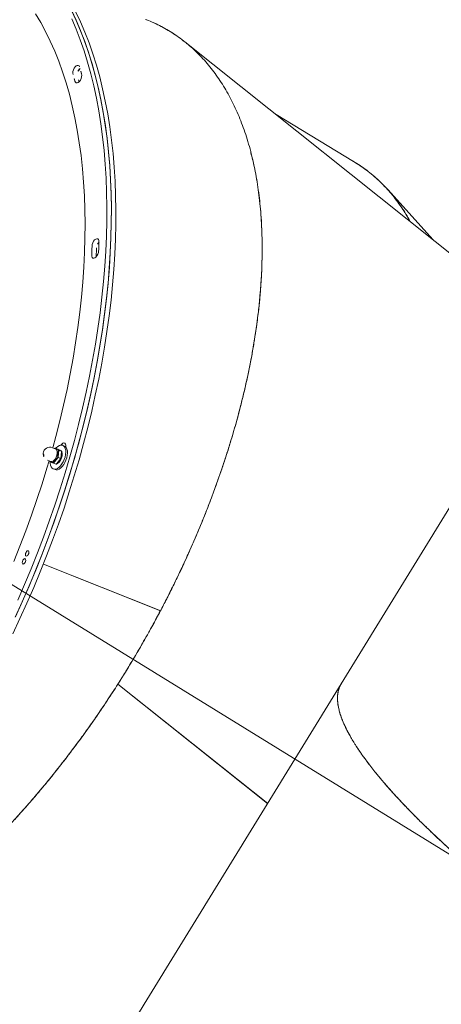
# Model space of a CAD drawing. Extents: x 5459245 to 5462690, y 5971016 to 5972523.
# Tile 51 of 136: x 5462442.627 to 5462442.923, y 5972214.26 to 5972214.949. Entities that reach past the tile are written whole.
import ezdxf

# ---------------------------------------------------------------- set-up
doc = ezdxf.new("R2010")
doc.units = 0
doc.layers.add('A_MAŁA ARCHITEKTURA', color=195, linetype='CONTINUOUS', lineweight=9)

# ---------------------------------------------------------------- blocks, each defined once
blk = doc.blocks.new('MEGA')
at = {"layer": 'A_MAŁA ARCHITEKTURA'}
for p, q in [((5462444.56116, 5972220.61495), (5462444.56116, 5972216.37942)), ((5462444.91378, 5972218.64982), (5462444.94822, 5972218.9323)), ((5462444.7877, 5972218.90658), (5462444.78756, 5972218.9065)), ((5462444.78756, 5972218.9065), (5462444.7877, 5972218.90658)), ((5462444.64853, 5972218.86101), (5462444.64895, 5972218.85857)), ((5462444.6488, 5972218.85946), (5462444.64868, 5972218.85931)), ((5462444.65815, 5972218.86017), (5462444.65773, 5972218.8626)), ((5462444.65838, 5972218.8608), (5462444.6584, 5972218.86076)), ((5462444.6584, 5972218.86076), (5462444.65873, 5972218.85884)), ((5462444.6587, 5972218.8578), (5462444.65903, 5972218.85587)), ((5462444.66313, 5972218.85604), (5462444.66292, 5972218.85729)), ((5462444.64544, 5972218.85426), (5462444.64565, 5972218.85301)), ((5462444.649, 5972218.85631), (5462444.64933, 5972218.85439)), ((5462444.64933, 5972218.85439), (5462444.64935, 5972218.85435)), ((5462444.654, 5972218.85557), (5462444.65433, 5972218.85365)), ((5462444.66332, 5972218.85497), (5462444.66313, 5972218.85604)), ((5462444.6636, 5972218.85512), (5462444.66328, 5972218.85517)), ((5462444.66328, 5972218.85517), (5462444.6636, 5972218.85512)), ((5462444.9389, 5972218.78801), (5462444.93834, 5972218.85132)), ((5462444.60006, 5972218.73837), (5462444.58499, 5972218.8253)), ((5462444.60012, 5972218.73837), (5462444.58506, 5972218.82531)), ((5462444.59995, 5972218.7394), (5462444.58506, 5972218.82531)), ((5462444.92131, 5972218.71163), (5462444.93464, 5972218.75724)), ((5462444.52464, 5972218.60375), (5462444.54087, 5972218.73688)), ((5462444.52471, 5972218.60375), (5462444.54094, 5972218.73688)), ((5462444.52471, 5972218.60375), (5462444.54094, 5972218.73688)), ((5462444.54075, 5972218.73534), (5462444.54067, 5972218.7352)), ((5462444.54079, 5972218.73569), (5462444.54071, 5972218.73556)), ((5462444.54081, 5972218.7358), (5462444.54072, 5972218.73567)), ((5462444.59995, 5972218.7394), (5462444.60012, 5972218.73837)), ((5462444.35967, 5972218.60375), (5462444.1093, 5972218.60375)), ((5462444.62312, 5972218.60375), (5462444.35967, 5972218.60375)), ((5462444.89452, 5972218.60375), (5462444.62312, 5972218.60375))]:
    blk.add_line(p, q, dxfattribs=at)
at = {"layer": 'A_MAŁA ARCHITEKTURA', "flags": 128}
for points in [[(5462444.5542, 5972218.82744), (5462444.56598, 5972218.82911), (5462444.57775, 5972218.83096), (5462444.58949, 5972218.83299), (5462444.60119, 5972218.8352), (5462444.61285, 5972218.83759), (5462444.62445, 5972218.84015), (5462444.63598, 5972218.84289), (5462444.64744, 5972218.8458), (5462444.65881, 5972218.84888), (5462444.67009, 5972218.85213), (5462444.68126, 5972218.85553), (5462444.69232, 5972218.8591), (5462444.70325, 5972218.86283), (5462444.71404, 5972218.86671), (5462444.7247, 5972218.87074), (5462444.7352, 5972218.87492), (5462444.74554, 5972218.87924), (5462444.75571, 5972218.8837), (5462444.7657, 5972218.8883), (5462444.7755, 5972218.89303), (5462444.7851, 5972218.89788), (5462444.79451, 5972218.90287), (5462444.80369, 5972218.90797), (5462444.81266, 5972218.91318), (5462444.8214, 5972218.91851), (5462444.82991, 5972218.92394), (5462444.83817, 5972218.92948), (5462444.84618, 5972218.93511), (5462444.85393, 5972218.94084), (5462444.86142, 5972218.94665), (5462444.86864, 5972218.95254), (5462444.87558, 5972218.95851), (5462444.88224, 5972218.96455), (5462444.88862, 5972218.97066), (5462444.8947, 5972218.97683), (5462444.90048, 5972218.98305), (5462444.90595, 5972218.98933), (5462444.91112, 5972218.99565), (5462444.91597, 5972219.00201), (5462444.92051, 5972219.0084)], [(5462444.54299, 5972218.82261), (5462444.55478, 5972218.8241), (5462444.56656, 5972218.82576), (5462444.57833, 5972218.82761), (5462444.59007, 5972218.82964), (5462444.60177, 5972218.83186), (5462444.61343, 5972218.83424), (5462444.62503, 5972218.83681), (5462444.63656, 5972218.83955), (5462444.64802, 5972218.84246), (5462444.65939, 5972218.84554), (5462444.67067, 5972218.84878), (5462444.68184, 5972218.85219), (5462444.6929, 5972218.85576), (5462444.70383, 5972218.85948), (5462444.71462, 5972218.86336), (5462444.72528, 5972218.86739), (5462444.73578, 5972218.87157), (5462444.74612, 5972218.87589), (5462444.75629, 5972218.88035), (5462444.76628, 5972218.88495), (5462444.77608, 5972218.88968), (5462444.78568, 5972218.89454), (5462444.79509, 5972218.89952), (5462444.80427, 5972218.90462), (5462444.81324, 5972218.90984), (5462444.82198, 5972218.91517), (5462444.83049, 5972218.9206), (5462444.83875, 5972218.92614), (5462444.84676, 5972218.93177), (5462444.85451, 5972218.93749), (5462444.862, 5972218.9433), (5462444.86922, 5972218.94919), (5462444.87616, 5972218.95516), (5462444.88282, 5972218.96121), (5462444.8892, 5972218.96731), (5462444.89528, 5972218.97348), (5462444.90106, 5972218.97971), (5462444.90653, 5972218.98598), (5462444.9117, 5972218.9923), (5462444.91655, 5972218.99866), (5462444.92109, 5972219.00506), (5462444.92531, 5972219.01148)], [(5462444.92545, 5972219.01171), (5462444.92125, 5972219.00529), (5462444.91672, 5972218.99889), (5462444.91188, 5972218.99253), (5462444.90672, 5972218.98621), (5462444.90126, 5972218.97993), (5462444.89549, 5972218.9737), (5462444.88942, 5972218.96753), (5462444.88306, 5972218.96142), (5462444.87641, 5972218.95538), (5462444.86947, 5972218.94941), (5462444.86226, 5972218.94351), (5462444.85478, 5972218.9377), (5462444.84704, 5972218.93197), (5462444.83904, 5972218.92634), (5462444.83078, 5972218.9208), (5462444.82229, 5972218.91536), (5462444.81356, 5972218.91003), (5462444.8046, 5972218.90481), (5462444.79542, 5972218.8997), (5462444.78602, 5972218.89472), (5462444.77643, 5972218.88985), (5462444.76663, 5972218.88512), (5462444.75665, 5972218.88052), (5462444.74648, 5972218.87605), (5462444.73615, 5972218.87172), (5462444.72566, 5972218.86754), (5462444.71501, 5972218.8635), (5462444.70421, 5972218.85962), (5462444.69329, 5972218.85589), (5462444.68224, 5972218.85231), (5462444.67107, 5972218.8489), (5462444.6598, 5972218.84565), (5462444.64843, 5972218.84256), (5462444.63697, 5972218.83965), (5462444.62544, 5972218.8369), (5462444.61384, 5972218.83433), (5462444.60219, 5972218.83194), (5462444.59049, 5972218.82972), (5462444.57875, 5972218.82768), (5462444.56698, 5972218.82583), (5462444.5552, 5972218.82415), (5462444.54341, 5972218.82266)], [(5462444.65777, 5972218.86237), (5462444.66563, 5972218.86468), (5462444.67648, 5972218.86805), (5462444.68722, 5972218.87159), (5462444.69783, 5972218.87528), (5462444.7083, 5972218.87912), (5462444.71862, 5972218.88312), (5462444.72878, 5972218.88727), (5462444.73877, 5972218.89155), (5462444.74859, 5972218.89598), (5462444.75822, 5972218.90054), (5462444.76765, 5972218.90524), (5462444.77688, 5972218.91006), (5462444.78589, 5972218.915), (5462444.79468, 5972218.92007), (5462444.80325, 5972218.92524), (5462444.81157, 5972218.93052), (5462444.81965, 5972218.93591), (5462444.82748, 5972218.9414), (5462444.83505, 5972218.94697), (5462444.84235, 5972218.95264), (5462444.84938, 5972218.95839), (5462444.85612, 5972218.96422), (5462444.86258, 5972218.97012), (5462444.86875, 5972218.97608), (5462444.87462, 5972218.98211), (5462444.88018, 5972218.98819), (5462444.88544, 5972218.99432), (5462444.89038, 5972219.0005), (5462444.89501, 5972219.00671), (5462444.89931, 5972219.01296), (5462444.90328, 5972219.01923), (5462444.90692, 5972219.02553), (5462444.91023, 5972219.03184)], [(5462444.92603, 5972219.00837), (5462444.92183, 5972219.00194), (5462444.9173, 5972218.99555), (5462444.91246, 5972218.98919), (5462444.9073, 5972218.98286), (5462444.90184, 5972218.97659), (5462444.89607, 5972218.97036), (5462444.89, 5972218.96419), (5462444.88364, 5972218.95808), (5462444.87699, 5972218.95203), (5462444.87005, 5972218.94606), (5462444.86284, 5972218.94017), (5462444.85536, 5972218.93435), (5462444.84762, 5972218.92863), (5462444.83962, 5972218.92299), (5462444.83136, 5972218.91745), (5462444.82287, 5972218.91201), (5462444.81414, 5972218.90668), (5462444.80518, 5972218.90146), (5462444.796, 5972218.89636), (5462444.7866, 5972218.89137), (5462444.777, 5972218.88651), (5462444.76721, 5972218.88177), (5462444.75723, 5972218.87717), (5462444.74706, 5972218.87271), (5462444.73673, 5972218.86838), (5462444.72623, 5972218.8642), (5462444.71559, 5972218.86016), (5462444.70479, 5972218.85628), (5462444.69387, 5972218.85254), (5462444.68282, 5972218.84897), (5462444.67165, 5972218.84556), (5462444.66038, 5972218.84231), (5462444.64901, 5972218.83922), (5462444.63755, 5972218.8363), (5462444.62602, 5972218.83356), (5462444.61442, 5972218.83099), (5462444.60277, 5972218.82859), (5462444.59106, 5972218.82638), (5462444.57933, 5972218.82434), (5462444.56756, 5972218.82248), (5462444.55578, 5972218.82081), (5462444.54399, 5972218.81932), (5462444.53221, 5972218.81802)], [(5462444.89466, 5972218.98602), (5462444.89507, 5972218.98669), (5462444.89509, 5972218.98736), (5462444.89473, 5972218.98794), (5462444.89402, 5972218.9884), (5462444.89304, 5972218.98867), (5462444.89187, 5972218.98874), (5462444.89064, 5972218.9886), (5462444.88946, 5972218.98826), (5462444.88844, 5972218.98776), (5462444.8877, 5972218.98714)], [(5462444.88444, 5972218.98351), (5462444.88401, 5972218.98284), (5462444.88397, 5972218.98217), (5462444.88431, 5972218.98158), (5462444.885, 5972218.98112), (5462444.88597, 5972218.98083), (5462444.88713, 5972218.98075), (5462444.88836, 5972218.98088), (5462444.88955, 5972218.98121), (5462444.89057, 5972218.9817), (5462444.89133, 5972218.98232)], [(5462444.57567, 5972218.84386), (5462444.58712, 5972218.84584), (5462444.59853, 5972218.848), (5462444.60989, 5972218.85035), (5462444.6212, 5972218.85287), (5462444.63243, 5972218.85556), (5462444.64359, 5972218.85843), (5462444.64873, 5972218.85982)], [(5462444.79243, 5972218.91288), (5462444.79177, 5972218.91251), (5462444.79111, 5972218.91214), (5462444.79045, 5972218.91177), (5462444.78978, 5972218.9114), (5462444.78912, 5972218.91103), (5462444.78845, 5972218.91066), (5462444.78778, 5972218.91029), (5462444.78712, 5972218.90992)], [(5462444.79744, 5972218.91025), (5462444.79826, 5972218.91084), (5462444.79875, 5972218.91151), (5462444.79887, 5972218.91218), (5462444.79861, 5972218.9128), (5462444.79798, 5972218.91329), (5462444.79706, 5972218.91361), (5462444.79593, 5972218.91373), (5462444.7947, 5972218.91365), (5462444.79349, 5972218.91335), (5462444.79243, 5972218.91288)], [(5462444.78712, 5972218.90992), (5462444.78628, 5972218.90933), (5462444.78577, 5972218.90867), (5462444.78563, 5972218.90799), (5462444.78587, 5972218.90737), (5462444.78648, 5972218.90687), (5462444.78739, 5972218.90654), (5462444.78851, 5972218.9064), (5462444.78974, 5972218.90648), (5462444.79095, 5972218.90676), (5462444.79202, 5972218.90722)], [(5462444.79301, 5972218.90954), (5462444.79235, 5972218.90917), (5462444.79169, 5972218.9088), (5462444.79103, 5972218.90842), (5462444.79036, 5972218.90805), (5462444.7897, 5972218.90768), (5462444.78903, 5972218.90731), (5462444.78836, 5972218.90695), (5462444.7877, 5972218.90658)], [(5462444.7877, 5972218.90658), (5462444.78836, 5972218.90695), (5462444.78903, 5972218.90731), (5462444.7897, 5972218.90768), (5462444.79036, 5972218.90805), (5462444.79103, 5972218.90842), (5462444.79169, 5972218.9088), (5462444.79235, 5972218.90917), (5462444.79301, 5972218.90954)], [(5462444.79202, 5972218.90722), (5462444.7927, 5972218.9076), (5462444.79338, 5972218.90797), (5462444.79406, 5972218.90835), (5462444.79474, 5972218.90873), (5462444.79542, 5972218.90911), (5462444.79609, 5972218.90949), (5462444.79677, 5972218.90987), (5462444.79744, 5972218.91025)], [(5462444.65842, 5972218.86042), (5462444.65915, 5972218.86027), (5462444.6605, 5972218.85982), (5462444.6616, 5972218.85921), (5462444.66239, 5972218.85846), (5462444.66284, 5972218.85759), (5462444.66294, 5972218.85666), (5462444.66268, 5972218.85568), (5462444.66208, 5972218.85471), (5462444.66114, 5972218.85379), (5462444.65993, 5972218.85294), (5462444.65848, 5972218.85221), (5462444.65685, 5972218.85163), (5462444.65511, 5972218.85122), (5462444.65334, 5972218.85099), (5462444.6516, 5972218.85096), (5462444.64996, 5972218.85113), (5462444.6485, 5972218.85148), (5462444.64727, 5972218.85202), (5462444.64632, 5972218.8527), (5462444.64569, 5972218.85351), (5462444.64541, 5972218.85442), (5462444.64549, 5972218.85538), (5462444.64593, 5972218.85636), (5462444.6467, 5972218.85731), (5462444.64778, 5972218.8582), (5462444.64867, 5972218.85875)], [(5462444.64895, 5972218.85857), (5462444.64898, 5972218.85843), (5462444.64936, 5972218.8578), (5462444.65008, 5972218.8573), (5462444.65108, 5972218.85697), (5462444.65228, 5972218.85683), (5462444.65358, 5972218.8569), (5462444.65488, 5972218.85716), (5462444.65608, 5972218.85761), (5462444.65706, 5972218.8582), (5462444.65777, 5972218.85888), (5462444.65813, 5972218.8596), (5462444.65815, 5972218.86017)], [(5462444.66305, 5972218.85484), (5462444.66327, 5972218.85494), (5462444.66416, 5972218.85551), (5462444.66474, 5972218.85617), (5462444.66496, 5972218.85685), (5462444.66479, 5972218.85748), (5462444.66425, 5972218.85801), (5462444.66339, 5972218.85838), (5462444.66231, 5972218.85855)], [(5462444.66313, 5972218.85604), (5462444.66316, 5972218.8554), (5462444.6629, 5972218.85443), (5462444.66229, 5972218.85346), (5462444.66136, 5972218.85253), (5462444.66015, 5972218.85169), (5462444.65869, 5972218.85096), (5462444.65707, 5972218.85038), (5462444.65533, 5972218.84996), (5462444.65355, 5972218.84974), (5462444.65181, 5972218.84971), (5462444.65018, 5972218.84987), (5462444.64871, 5972218.85023), (5462444.64748, 5972218.85076), (5462444.64654, 5972218.85145), (5462444.64591, 5972218.85226), (5462444.64565, 5972218.85301)], [(5462444.66313, 5972218.85604), (5462444.66316, 5972218.8554), (5462444.6629, 5972218.85443), (5462444.66229, 5972218.85346), (5462444.66136, 5972218.85253), (5462444.66015, 5972218.85169), (5462444.65869, 5972218.85096), (5462444.65707, 5972218.85038), (5462444.65533, 5972218.84996), (5462444.65355, 5972218.84974), (5462444.65181, 5972218.84971), (5462444.65018, 5972218.84987), (5462444.64871, 5972218.85023), (5462444.64748, 5972218.85076), (5462444.64654, 5972218.85145), (5462444.64591, 5972218.85226), (5462444.64565, 5972218.85301)], [(5462444.57767, 5972218.83735), (5462444.57803, 5972218.83703), (5462444.57862, 5972218.83684), (5462444.57936, 5972218.83681), (5462444.58012, 5972218.83694), (5462444.5808, 5972218.83722), (5462444.5813, 5972218.8376), (5462444.58153, 5972218.83802), (5462444.58146, 5972218.83842), (5462444.5811, 5972218.83874), (5462444.58051, 5972218.83893), (5462444.57977, 5972218.83896), (5462444.57901, 5972218.83883), (5462444.57833, 5972218.83855), (5462444.57783, 5972218.83817), (5462444.5776, 5972218.83775), (5462444.57767, 5972218.83735)], [(5462444.58357, 5972218.83837), (5462444.58392, 5972218.83805), (5462444.58451, 5972218.83786), (5462444.58525, 5972218.83783), (5462444.58601, 5972218.83796), (5462444.5867, 5972218.83824), (5462444.58719, 5972218.83862), (5462444.58742, 5972218.83904), (5462444.58735, 5972218.83944), (5462444.58699, 5972218.83976), (5462444.5864, 5972218.83995), (5462444.58566, 5972218.83998), (5462444.5849, 5972218.83985), (5462444.58422, 5972218.83957), (5462444.58372, 5972218.83919), (5462444.5835, 5972218.83877), (5462444.58357, 5972218.83837)]]:
    blk.add_lwpolyline(points, dxfattribs=at)
at = {"layer": 'A_MAŁA ARCHITEKTURA'}
for centre, radius, start, end in [((5462444.69166, 5972219.16058), 0.26176, 317.43207, 318.49968), ((5462444.6927, 5972219.15683), 0.26114, 317.64452, 318.50031), ((5462444.69299, 5972219.15657), 0.26075, 317.64388, 318.50095), ((5462444.89251, 5972218.97915), 0.00628, 76.39926, 132.3527), ((5462444.69461, 5972219.16301), 0.26711, 317.43207, 318.49968), ((5462444.79635, 5972218.90338), 0.00701, 80.41558, 118.46878), ((5462444.65313, 5972218.86181), 0.00467, 115.3499, 189.83348), ((5462444.65313, 5972218.86181), 0.00467, 9.83348, 115.3499)]:
    blk.add_arc(centre, radius, start, end, dxfattribs=at)
for points, knots in [([(5462444.60012, 5972218.73837), (5462444.60438, 5972218.73867), (5462444.61257, 5972218.73926), (5462444.62431, 5972218.74035), (5462444.63572, 5972218.74157), (5462444.64727, 5972218.74301), (5462444.65907, 5972218.74468), (5462444.67103, 5972218.74658), (5462444.68168, 5972218.74847), (5462444.69118, 5972218.75031), (5462444.69924, 5972218.75198), (5462444.70708, 5972218.75371), (5462444.71472, 5972218.75549), (5462444.72215, 5972218.75732), (5462444.72937, 5972218.7592), (5462444.73638, 5972218.76111), (5462444.7453, 5972218.76367), (5462444.75601, 5972218.76694), (5462444.76833, 5972218.77103), (5462444.78014, 5972218.77527), (5462444.79145, 5972218.77964), (5462444.80246, 5972218.78422), (5462444.81309, 5972218.78896), (5462444.82336, 5972218.79387), (5462444.83309, 5972218.79885), (5462444.84239, 5972218.80394), (5462444.85125, 5972218.80912), (5462444.86167, 5972218.81563), (5462444.87332, 5972218.82359), (5462444.88573, 5972218.83311), (5462444.89706, 5972218.84289), (5462444.90736, 5972218.85299), (5462444.91662, 5972218.86339), (5462444.92474, 5972218.87401), (5462444.93174, 5972218.88482), (5462444.9376, 5972218.89582), (5462444.94228, 5972218.90699), (5462444.94576, 5972218.91822), (5462444.94805, 5972218.92952), (5462444.9491, 5972218.94085), (5462444.94903, 5972218.95215), (5462444.94796, 5972218.95963), (5462444.94743, 5972218.96335)], [0, 0, 0, 0, 0.021397, 0.041159, 0.059285, 0.079279, 0.100059, 0.119873, 0.141168, 0.155678, 0.169933, 0.183933, 0.197677, 0.211165, 0.224398, 0.237376, 0.250098, 0.274428, 0.298304, 0.321727, 0.344696, 0.367213, 0.390613, 0.413071, 0.435258, 0.457174, 0.478819, 0.500193, 0.536513, 0.572356, 0.607726, 0.643316, 0.679262, 0.714914, 0.750274, 0.786186, 0.821948, 0.857563, 0.893189, 0.928925, 0.964647, 1, 1, 1, 1]), ([(5462444.9472, 5972218.96419), (5462444.94772, 5972218.96109), (5462444.94888, 5972218.95424), (5462444.9491, 5972218.94356), (5462444.9488, 5972218.93542), (5462444.94801, 5972218.93107), (5462444.9479, 5972218.9305)], [0, 0, 0, 0, 0.2775, 0.613292, 0.94919, 1, 1, 1, 1]), ([(5462444.18806, 5972218.89542), (5462444.18827, 5972218.89476), (5462444.18949, 5972218.89085), (5462444.19262, 5972218.88378), (5462444.19747, 5972218.8743), (5462444.20328, 5972218.865), (5462444.20994, 5972218.85588), (5462444.2175, 5972218.8469), (5462444.22559, 5972218.83849), (5462444.23408, 5972218.83062), (5462444.24286, 5972218.82327), (5462444.25235, 5972218.81608), (5462444.26245, 5972218.80912), (5462444.27185, 5972218.80322), (5462444.28031, 5972218.7983), (5462444.28775, 5972218.79423), (5462444.29548, 5972218.79023), (5462444.3035, 5972218.78633), (5462444.31183, 5972218.78251), (5462444.32097, 5972218.77858), (5462444.33102, 5972218.77454), (5462444.34205, 5972218.77044), (5462444.35358, 5972218.76648), (5462444.3656, 5972218.76268), (5462444.37779, 5972218.75916), (5462444.3887, 5972218.75629), (5462444.3982, 5972218.75398), (5462444.4065, 5972218.75208), (5462444.41505, 5972218.75026), (5462444.42386, 5972218.74852), (5462444.43293, 5972218.74686), (5462444.44225, 5972218.7453), (5462444.45289, 5972218.74368), (5462444.46503, 5972218.74205), (5462444.47816, 5972218.74056), (5462444.49122, 5972218.73932), (5462444.50432, 5972218.73833), (5462444.51832, 5972218.73753), (5462444.53006, 5972218.7371), (5462444.53861, 5972218.73691), (5462444.54352, 5972218.73684), (5462444.54806, 5972218.7368), (5462444.55295, 5972218.73679), (5462444.55848, 5972218.73681), (5462444.56464, 5972218.73689), (5462444.57194, 5972218.73705), (5462444.57979, 5972218.7373), (5462444.58758, 5972218.73764), (5462444.59421, 5972218.738), (5462444.59824, 5972218.73825), (5462444.60006, 5972218.73837)], [0, 0, 0, 0, 0.006756, 0.039905, 0.073153, 0.105935, 0.138929, 0.172135, 0.205556, 0.234724, 0.264174, 0.293908, 0.323927, 0.353399, 0.372434, 0.391653, 0.411056, 0.430644, 0.450415, 0.470371, 0.494128, 0.518325, 0.542962, 0.568039, 0.593557, 0.617613, 0.633464, 0.64963, 0.666111, 0.682907, 0.700018, 0.717445, 0.735186, 0.759214, 0.784322, 0.806867, 0.829867, 0.854809, 0.881692, 0.892336, 0.900231, 0.907758, 0.916402, 0.926163, 0.93704, 0.949014, 0.96482, 0.978587, 0.990313, 1, 1, 1, 1]), ([(5462444.64867, 5972218.85932), (5462444.64867, 5972218.85932), (5462444.64865, 5972218.85936), (5462444.64868, 5972218.8589), (5462444.64875, 5972218.85817), (5462444.64887, 5972218.8572), (5462444.64895, 5972218.85665), (5462444.64899, 5972218.85637), (5462444.649, 5972218.85631)], [0, 0, 0, 0, 0.02286, 0.232182, 0.661106, 0.835996, 0.967641, 1, 1, 1, 1]), ([(5462444.649, 5972218.85631), (5462444.64915, 5972218.85642), (5462444.64952, 5972218.8567), (5462444.65071, 5972218.85679), (5462444.65202, 5972218.85661), (5462444.65322, 5972218.85615), (5462444.65374, 5972218.85582), (5462444.65396, 5972218.85561), (5462444.654, 5972218.85557)], [0, 0, 0, 0, 0.123269, 0.311082, 0.69593, 0.852849, 0.970966, 1, 1, 1, 1]), ([(5462444.654, 5972218.85557), (5462444.654, 5972218.85557), (5462444.65409, 5972218.85576), (5462444.65442, 5972218.85621), (5462444.65518, 5972218.85686), (5462444.65639, 5972218.85754), (5462444.65762, 5972218.85799), (5462444.65845, 5972218.85792), (5462444.65868, 5972218.85781), (5462444.6587, 5972218.8578)], [0, 0, 0, 0, 0.000126, 0.103077, 0.271583, 0.500686, 0.833708, 0.983587, 1, 1, 1, 1]), ([(5462444.65838, 5972218.8608), (5462444.65834, 5972218.86084), (5462444.65823, 5972218.86095), (5462444.65809, 5972218.86102), (5462444.658, 5972218.86106)], [0, 0, 0, 0, 0.337304, 1, 1, 1, 1]), ([(5462444.6587, 5972218.8578), (5462444.65866, 5972218.85803), (5462444.65858, 5972218.85863), (5462444.65845, 5972218.85965), (5462444.65838, 5972218.86041), (5462444.65835, 5972218.86083), (5462444.65837, 5972218.86081), (5462444.65837, 5972218.8608)], [0, 0, 0, 0, 0.1337143, 0.3374407, 0.754898, 0.9251132, 1, 1, 1, 1]), ([(5462444.65873, 5972218.85884), (5462444.65876, 5972218.8586), (5462444.65885, 5972218.858), (5462444.65897, 5972218.857), (5462444.65906, 5972218.85616), (5462444.65906, 5972218.85591), (5462444.65907, 5972218.85583)], [0, 0, 0, 0, 0.144538, 0.364756, 0.816006, 1, 1, 1, 1]), ([(5462444.90643, 5972218.8524), (5462444.90414, 5972218.85002), (5462444.89858, 5972218.84427), (5462444.88849, 5972218.83541), (5462444.87636, 5972218.82581), (5462444.86326, 5972218.81662), (5462444.84927, 5972218.80783), (5462444.83437, 5972218.79943), (5462444.82119, 5972218.79277), (5462444.81039, 5972218.78774), (5462444.80235, 5972218.78419), (5462444.79417, 5972218.78076), (5462444.7857, 5972218.7774), (5462444.77695, 5972218.77411), (5462444.76792, 5972218.77091), (5462444.75875, 5972218.76785), (5462444.74799, 5972218.76446), (5462444.73543, 5972218.7608), (5462444.7207, 5972218.75691), (5462444.70518, 5972218.75323), (5462444.69154, 5972218.75036), (5462444.68017, 5972218.7482), (5462444.67123, 5972218.74663), (5462444.66209, 5972218.74515), (5462444.65295, 5972218.7438), (5462444.64395, 5972218.74259), (5462444.63502, 5972218.7415), (5462444.62578, 5972218.7405), (5462444.61681, 5972218.73965), (5462444.60936, 5972218.73903), (5462444.60346, 5972218.73859), (5462444.59841, 5972218.73825), (5462444.59299, 5972218.73793), (5462444.58721, 5972218.73763), (5462444.58085, 5972218.73735), (5462444.57398, 5972218.73711), (5462444.56677, 5972218.73693), (5462444.55989, 5972218.73682), (5462444.55375, 5972218.73679), (5462444.54859, 5972218.7368), (5462444.54444, 5972218.73683), (5462444.54199, 5972218.73686), (5462444.54094, 5972218.73688)], [0, 0, 0, 0, 0.03362, 0.081487, 0.129993, 0.178809, 0.226094, 0.274303, 0.323436, 0.347121, 0.369936, 0.393077, 0.416543, 0.440335, 0.464453, 0.488897, 0.512519, 0.547843, 0.584432, 0.622286, 0.661406, 0.682438, 0.703123, 0.724462, 0.746455, 0.766694, 0.786792, 0.807907, 0.830039, 0.848066, 0.858675, 0.870103, 0.882351, 0.895419, 0.909306, 0.925349, 0.941915, 0.958002, 0.971855, 0.983472, 0.992854, 1, 1, 1, 1]), ([(5462444.64934, 5972218.85434), (5462444.64935, 5972218.85433), (5462444.64959, 5972218.85408), (5462444.65014, 5972218.85379), (5462444.65071, 5972218.8536), (5462444.65097, 5972218.85352)], [0, 0, 0, 0, 0.028993, 0.569885, 1, 1, 1, 1]), ([(5462444.65433, 5972218.85365), (5462444.65419, 5972218.85354), (5462444.65382, 5972218.85326), (5462444.65262, 5972218.85316), (5462444.65131, 5972218.85335), (5462444.65011, 5972218.8538), (5462444.64959, 5972218.85414), (5462444.64937, 5972218.85434), (5462444.64933, 5972218.85439)], [0, 0, 0, 0, 0.123269, 0.311082, 0.69593, 0.852849, 0.970966, 1, 1, 1, 1]), ([(5462444.65097, 5972218.85352), (5462444.65106, 5972218.85348), (5462444.65153, 5972218.85331), (5462444.65249, 5972218.85321), (5462444.65356, 5972218.85319), (5462444.65418, 5972218.8533), (5462444.65435, 5972218.85333)], [0, 0, 0, 0, 0.095627, 0.470929, 0.850454, 1, 1, 1, 1]), ([(5462444.65435, 5972218.85333), (5462444.65462, 5972218.85337), (5462444.65534, 5972218.85346), (5462444.65645, 5972218.85385), (5462444.65739, 5972218.85428), (5462444.65782, 5972218.85463), (5462444.65792, 5972218.85472)], [0, 0, 0, 0, 0.20176, 0.538433, 0.882598, 1, 1, 1, 1]), ([(5462444.65903, 5972218.85587), (5462444.65903, 5972218.85587), (5462444.65894, 5972218.85569), (5462444.65861, 5972218.85523), (5462444.65785, 5972218.85458), (5462444.65664, 5972218.85391), (5462444.65541, 5972218.85346), (5462444.65458, 5972218.85352), (5462444.65436, 5972218.85364), (5462444.65433, 5972218.85365)], [0, 0, 0, 0, 0.000126, 0.103077, 0.271583, 0.500686, 0.833708, 0.983587, 1, 1, 1, 1]), ([(5462444.65792, 5972218.85472), (5462444.65817, 5972218.85489), (5462444.65862, 5972218.85521), (5462444.65891, 5972218.85564), (5462444.65905, 5972218.85584)], [0, 0, 0, 0, 0.5385751, 1, 1, 1, 1]), ([(5462444.65906, 5972218.85583), (5462444.65905, 5972218.85582), (5462444.65905, 5972218.85581), (5462444.65903, 5972218.85586), (5462444.65903, 5972218.85587)], [0, 0, 0, 0, 0.720537, 1, 1, 1, 1]), ([(5462444.54087, 5972218.73688), (5462444.53649, 5972218.73697), (5462444.528, 5972218.73714), (5462444.51573, 5972218.73767), (5462444.50434, 5972218.73834), (5462444.4948, 5972218.73905), (5462444.48654, 5972218.73976), (5462444.47935, 5972218.74046), (5462444.47205, 5972218.74125), (5462444.46497, 5972218.74209), (5462444.45679, 5972218.74315), (5462444.44744, 5972218.74449), (5462444.43699, 5972218.74616), (5462444.42669, 5972218.74798), (5462444.41639, 5972218.74998), (5462444.40608, 5972218.75216), (5462444.39273, 5972218.75525), (5462444.37692, 5972218.75934), (5462444.35864, 5972218.76477), (5462444.34094, 5972218.77076), (5462444.32381, 5972218.77732), (5462444.30757, 5972218.78434), (5462444.29209, 5972218.79184), (5462444.27742, 5972218.79985), (5462444.26366, 5972218.80822), (5462444.25537, 5972218.81408), (5462444.25128, 5972218.81697)], [0, 0, 0, 0, 0.038485, 0.074508, 0.108071, 0.139174, 0.159309, 0.181714, 0.203597, 0.224958, 0.245798, 0.277929, 0.310491, 0.342224, 0.374045, 0.407606, 0.440596, 0.50322, 0.563683, 0.626769, 0.689974, 0.751738, 0.813416, 0.876836, 0.939259, 1, 1, 1, 1]), ([(5462444.92383, 5972218.73225), (5462444.92408, 5972218.73266), (5462444.92649, 5972218.73647), (5462444.92994, 5972218.74396), (5462444.9341, 5972218.75472), (5462444.93693, 5972218.76574), (5462444.93867, 5972218.77684), (5462444.93881, 5972218.78432), (5462444.93888, 5972218.78801)], [0, 0, 0, 0, 0.023546, 0.219574, 0.415667, 0.612364, 0.808984, 1, 1, 1, 1]), ([(5462444.93881, 5972218.78954), (5462444.93882, 5972218.78624), (5462444.93886, 5972218.77913), (5462444.93744, 5972218.76839), (5462444.93499, 5972218.75779), (5462444.93156, 5972218.74785), (5462444.92794, 5972218.7395), (5462444.92502, 5972218.73441), (5462444.92384, 5972218.73234)], [0, 0, 0, 0, 0.166306, 0.358219, 0.550063, 0.717271, 0.88497, 1, 1, 1, 1]), ([(5462444.54377, 5972218.22311), (5462444.54378, 5972218.22476), (5462444.54378, 5972218.22773), (5462444.5438, 5972218.23211), (5462444.54382, 5972218.2363), (5462444.54386, 5972218.24063), (5462444.54391, 5972218.24501), (5462444.54403, 5972218.25478), (5462444.54433, 5972218.26921), (5462444.54491, 5972218.28816), (5462444.54563, 5972218.30556), (5462444.54648, 5972218.32213), (5462444.54745, 5972218.33791), (5462444.54856, 5972218.35355), (5462444.54981, 5972218.36897), (5462444.5512, 5972218.38416), (5462444.55274, 5972218.3991), (5462444.55443, 5972218.41382), (5462444.55625, 5972218.42816), (5462444.55796, 5972218.44045), (5462444.55953, 5972218.45079), (5462444.56091, 5972218.45941), (5462444.56235, 5972218.46791), (5462444.56386, 5972218.47626), (5462444.56542, 5972218.48447), (5462444.56716, 5972218.49303), (5462444.56908, 5972218.50192), (5462444.57121, 5972218.51107), (5462444.57344, 5972218.51998), (5462444.57576, 5972218.52862), (5462444.57814, 5972218.53678), (5462444.5808, 5972218.5452), (5462444.58377, 5972218.55379), (5462444.58628, 5972218.5603), (5462444.58803, 5972218.56452), (5462444.58896, 5972218.56667), (5462444.5899, 5972218.56879), (5462444.59085, 5972218.57086), (5462444.59182, 5972218.57289), (5462444.59308, 5972218.57543), (5462444.59465, 5972218.57844), (5462444.59657, 5972218.58184), (5462444.59856, 5972218.5851), (5462444.60064, 5972218.5882), (5462444.6028, 5972218.5911), (5462444.60503, 5972218.59378), (5462444.60723, 5972218.59608), (5462444.60908, 5972218.59777), (5462444.61058, 5972218.59897), (5462444.61184, 5972218.59989), (5462444.61314, 5972218.60074), (5462444.61443, 5972218.60148), (5462444.61561, 5972218.60205), (5462444.61678, 5972218.60254), (5462444.61805, 5972218.60299), (5462444.61957, 5972218.60339), (5462444.62128, 5972218.60369), (5462444.62249, 5972218.60373), (5462444.62312, 5972218.60375)], [0, 0, 0, 0, 0.008273, 0.014864, 0.02197, 0.02928, 0.036587, 0.043902, 0.078386, 0.109188, 0.139877, 0.167229, 0.194702, 0.222299, 0.250017, 0.277633, 0.305472, 0.333533, 0.361817, 0.389668, 0.407697, 0.425873, 0.444195, 0.462663, 0.481277, 0.500037, 0.52261, 0.545532, 0.568805, 0.592428, 0.6164, 0.639236, 0.669064, 0.699826, 0.708038, 0.716313, 0.724653, 0.733057, 0.741525, 0.750057, 0.765931, 0.782335, 0.799269, 0.816733, 0.834726, 0.85325, 0.872304, 0.888811, 0.898675, 0.908912, 0.919522, 0.930504, 0.940206, 0.948026, 0.958689, 0.97092, 0.984718, 1, 1, 1, 1]), ([(5462444.54388, 5972218.24304), (5462444.5439, 5972218.24467), (5462444.54394, 5972218.24758), (5462444.544, 5972218.25188), (5462444.54407, 5972218.25597), (5462444.54415, 5972218.26021), (5462444.54424, 5972218.2645), (5462444.54447, 5972218.27407), (5462444.54491, 5972218.28817), (5462444.54568, 5972218.30663), (5462444.54656, 5972218.32354), (5462444.54756, 5972218.33961), (5462444.54866, 5972218.3549), (5462444.5499, 5972218.37002), (5462444.55128, 5972218.38489), (5462444.55279, 5972218.39951), (5462444.55443, 5972218.41385), (5462444.55622, 5972218.42796), (5462444.55813, 5972218.44169), (5462444.55993, 5972218.45341), (5462444.56155, 5972218.46326), (5462444.56298, 5972218.47145), (5462444.56447, 5972218.47952), (5462444.56602, 5972218.48744), (5462444.56763, 5972218.49522), (5462444.5694, 5972218.50331), (5462444.57136, 5972218.51168), (5462444.57352, 5972218.52028), (5462444.57577, 5972218.52864), (5462444.57813, 5972218.53673), (5462444.58053, 5972218.54434), (5462444.58319, 5972218.55216), (5462444.58617, 5972218.5601), (5462444.58868, 5972218.56609), (5462444.59043, 5972218.56995), (5462444.59136, 5972218.57193), (5462444.5923, 5972218.57387), (5462444.59326, 5972218.57576), (5462444.59422, 5972218.57761), (5462444.59577, 5972218.58047), (5462444.59797, 5972218.58421), (5462444.60089, 5972218.5886), (5462444.60342, 5972218.59188), (5462444.60549, 5972218.59425), (5462444.60706, 5972218.59589), (5462444.60864, 5972218.59738), (5462444.61015, 5972218.59865), (5462444.6118, 5972218.59988), (5462444.61365, 5972218.60107), (5462444.61521, 5972218.60187), (5462444.61624, 5972218.60231), (5462444.61669, 5972218.6025), (5462444.61714, 5972218.60266), (5462444.61747, 5972218.60278), (5462444.61771, 5972218.60286), (5462444.61788, 5972218.60291), (5462444.61808, 5972218.60298), (5462444.61848, 5972218.6031), (5462444.61916, 5972218.60328), (5462444.62017, 5972218.6035), (5462444.62108, 5972218.60363), (5462444.62182, 5972218.6037), (5462444.62231, 5972218.60373), (5462444.62275, 5972218.60375), (5462444.62302, 5972218.60374), (5462444.62312, 5972218.60374)], [0, 0, 0, 0, 0.0084571, 0.0151288, 0.0223213, 0.0297701, 0.0372081, 0.0446448, 0.0797214, 0.1110501, 0.1422497, 0.170046, 0.1979856, 0.2260688, 0.2542956, 0.2823493, 0.3106494, 0.3391962, 0.3679898, 0.3963106, 0.414628, 0.4331039, 0.4517383, 0.4705313, 0.489483, 0.5085933, 0.5315044, 0.5547934, 0.5784602, 0.6025051, 0.6269279, 0.6501168, 0.6803868, 0.7116721, 0.7200343, 0.7284663, 0.7369679, 0.7455391, 0.75418, 0.7628906, 0.7869609, 0.8123591, 0.8390851, 0.8521458, 0.8655017, 0.8791527, 0.8924141, 0.9037336, 0.9207007, 0.9389744, 0.9427176, 0.9465112, 0.9503552, 0.9537731, 0.9548999, 0.9562977, 0.9579663, 0.9599059, 0.9664026, 0.9748257, 0.9851753, 0.989094, 0.9932311, 0.9975867, 1, 1, 1, 1])]:
    blk.add_open_spline(points, degree=3, knots=knots, dxfattribs=at)

msp = doc.modelspace()

# ---------------------------------------------------------------- block references
at = {"layer": 'A_MAŁA ARCHITEKTURA', "color": 6, "rotation": 58.39971502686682}
msp.add_blockref('MEGA', (7686859.59449, -1809666.16689), dxfattribs=at)

doc.saveas('drawing.dxf')
